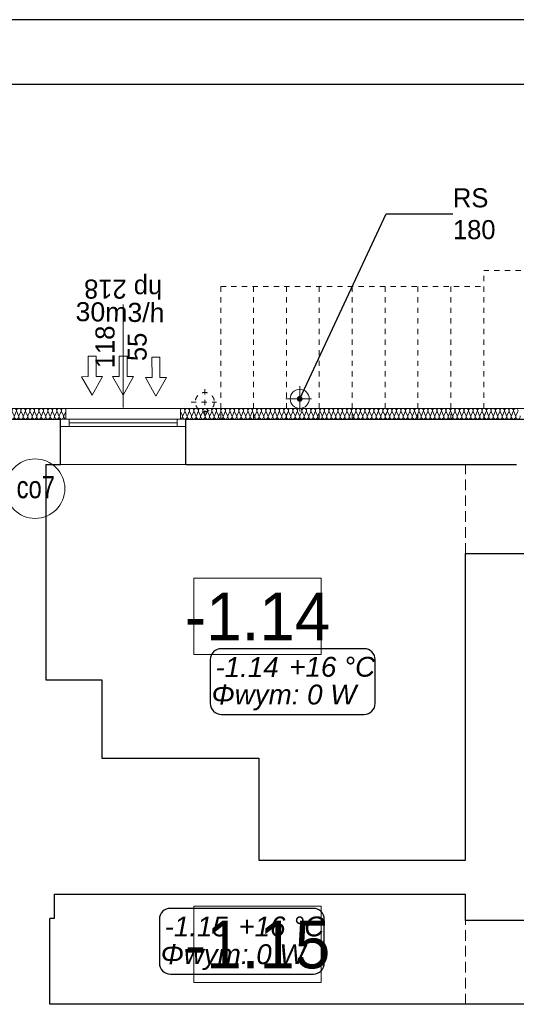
# Model space of a CAD drawing. Header units: millimetres. Extents: x -17429 to 155243, y -2908 to 188569.
# Tile 19 of 113: x 11179 to 15862, y 17506 to 26792. Entities that reach past the tile are written whole.
import ezdxf
from ezdxf.lldxf.tags import DXFTag

# ---------------------------------------------------------------- set-up
doc = ezdxf.new("R2010")
doc.units = ezdxf.units.MM
doc.header["$MEASUREMENT"] = 0
doc.linetypes.add('Hidden Line', pattern=[100, 50, -50])
doc.linetypes.add('Krawędzie ukryte', pattern=[150, 100, -50])
doc.layers.get('0').update_dxf_attribs({"lineweight": 5})
for name, color, linetype in [('#opisy', 7, 'Continuous'), ('#podkład', 252, 'Continuous'), ('_TABELA', 7, 'Continuous'), ('Arch ocieplenie', 252, 'Continuous'), ('IS_Grafika', 7, 'SOLID'), ('IS_Text_Konstrukcji', 7, 'Continuous')]:
    doc.layers.add(name, color=color, linetype=linetype)
for name, color, linetype, lineweight in [('#piony', 7, 'Continuous', 5), ('Arch opisy_Nr_Pióra__1', 252, 'Continuous', 25), ('Arch opisy_Nr_Pióra__21', 252, 'Continuous', 13), ('INWENT ODWODNIENIE_Nr_Pióra__21', 252, 'Continuous', 13), ('INWENT OPISY_Nr_Pióra__21', 252, 'Continuous', 13), ('INWENT. OKNA_Nr_Pióra__5', 7, 'Continuous', 13), ('INWENT.ŚCIANY_Nr_Pióra__1', 252, 'Continuous', 25), ('INWENT.ŚCIANY_Nr_Pióra__21', 7, 'Continuous', 13)]:
    doc.layers.add(name, color=color, linetype=linetype, lineweight=lineweight)
for name, color, linetype, lineweight, true_color in [('arch izolacje_Nr_Pióra__3', 7, 'Continuous', 13, 0xff6600), ('Arch ocieplenie_Nr_Pióra__22', 7, 'Continuous', 9, 0x7f7f7f), ('INWENT.ŚCIANY_Nr_Pióra__2', 7, 'Continuous', 13, 0x7f7f7f)]:
    doc.layers.add(name, color=color, linetype=linetype, lineweight=lineweight, true_color=true_color)
doc.styles.add('ARIAL', font='arial.ttf', dxfattribs={"width": 0.75})
doc.styles.add('GENERATED_STYLE_2', font='txt')
doc.styles.add('GENERATED_STYLE_3', font='txt')
doc.styles.add('GENERATED_STYLE_4', font='txt')
doc.styles.add('MtXpl_Arial', font='txt', dxfattribs={"height": 0.2})
doc.styles.get("Standard").update_dxf_attribs({"font": 'arial.ttf', "bigfont": 'BIGFONT.SHX'})
tags = doc.linetypes.add('SOLID', pattern=[10, 10, 0]).pattern_tags.tags
tags[6:7] = [DXFTag(74, 4), DXFTag(75, 0), DXFTag(340, '0'), DXFTag(46, 0.0), DXFTag(50, 0.0), DXFTag(44, 0.0), DXFTag(45, 0.0)]
tags[4:5] = [DXFTag(74, 4), DXFTag(75, 0), DXFTag(340, '0'), DXFTag(46, 0.0), DXFTag(50, 0.0), DXFTag(44, 0.0), DXFTag(45, 0.0)]
doc.dimstyles.new('GENERATED_STYLE__6', dxfattribs={"dimtxt": 0.18, "dimasz": 109.44, "dimexe": 0.18, "dimexo": 0.0625, "dimgap": 0.09, "dimtad": 0, "dimtih": 1, "dimtoh": 1, "dimdec": 4, "dimzin": 0, "dimdsep": 46, "dimcen": 0.09, "dimadec": 0, "dimazin": 0, "dimtfac": 1, "dimtdec": 4, "dimtmove": 0, "dimatfit": 3, "dimldrblk": 'ARROWHEAD_11', "dimfxl": 1, "dimtolj": 1, "dimtzin": 0, "dimarcsym": 0})

# ---------------------------------------------------------------- blocks, each defined once
blk = doc.blocks.new('Izolacja cieplna 14_63', base_point=(11614.1, 23025.9))
at = {"layer": 'Arch ocieplenie_Nr_Pióra__22', "linetype": 'Continuous'}
for p, q in [((9093.5, 23055.7), (9075.8, 23096.1)), ((9114.6, 23096.1), (9097, 23055.7)), ((9135.8, 23055.7), (9118.2, 23096.1)), ((9157, 23096.1), (9139.3, 23055.7)), ((9178.1, 23055.7), (9160.5, 23096.1)), ((9199.3, 23096.1), (9181.7, 23055.7)), ((9220.5, 23055.7), (9202.8, 23096.1)), ((9241.6, 23096.1), (9224, 23055.7)), ((9262.8, 23055.7), (9245.2, 23096.1)), ((9284, 23096.1), (9266.3, 23055.7)), ((9305.1, 23055.7), (9287.5, 23096.1)), ((9326.3, 23096.1), (9308.7, 23055.7)), ((9347.5, 23055.7), (9329.8, 23096.1)), ((9368.6, 23096.1), (9351, 23055.7)), ((9389.8, 23055.7), (9372.2, 23096.1)), ((9411, 23096.1), (9393.3, 23055.7)), ((9432.1, 23055.7), (9414.5, 23096.1)), ((9453.3, 23096.1), (9435.7, 23055.7)), ((9474.5, 23055.7), (9456.8, 23096.1)), ((9495.6, 23096.1), (9478, 23055.7)), ((9516.8, 23055.7), (9499.2, 23096.1)), ((9538, 23096.1), (9520.3, 23055.7)), ((9559.1, 23055.7), (9541.5, 23096.1)), ((9580.3, 23096.1), (9562.7, 23055.7)), ((9601.5, 23055.7), (9583.8, 23096.1)), ((9622.6, 23096.1), (9605, 23055.7)), ((9643.8, 23055.7), (9626.2, 23096.1)), ((9665, 23096.1), (9647.3, 23055.7)), ((9686.1, 23055.7), (9668.5, 23096.1)), ((9707.3, 23096.1), (9689.7, 23055.7)), ((9728.5, 23055.7), (9710.8, 23096.1)), ((9749.6, 23096.1), (9732, 23055.7)), ((9770.8, 23055.7), (9753.2, 23096.1)), ((9792, 23096.1), (9774.3, 23055.7)), ((9813.1, 23055.7), (9795.5, 23096.1)), ((9834.3, 23096.1), (9816.7, 23055.7)), ((9855.5, 23055.7), (9837.8, 23096.1)), ((9876.6, 23096.1), (9859, 23055.7)), ((9897.8, 23055.7), (9880.2, 23096.1)), ((9919, 23096.1), (9901.3, 23055.7)), ((9940.1, 23055.7), (9922.5, 23096.1)), ((9961.3, 23096.1), (9943.7, 23055.7)), ((9982.5, 23055.7), (9964.8, 23096.1)), ((10003.6, 23096.1), (9986, 23055.7)), ((10024.8, 23055.7), (10007.2, 23096.1)), ((10046, 23096.1), (10028.3, 23055.7)), ((10067.1, 23055.7), (10049.5, 23096.1)), ((10088.3, 23096.1), (10070.7, 23055.7)), ((10109.5, 23055.7), (10091.8, 23096.1)), ((10130.6, 23096.1), (10113, 23055.7)), ((10151.8, 23055.7), (10134.2, 23096.1)), ((10173, 23096.1), (10155.3, 23055.7)), ((10194.1, 23055.7), (10176.5, 23096.1)), ((10215.3, 23096.1), (10197.7, 23055.7)), ((10236.5, 23055.7), (10218.8, 23096.1)), ((10257.6, 23096.1), (10240, 23055.7)), ((10278.8, 23055.7), (10261.2, 23096.1)), ((10300, 23096.1), (10282.3, 23055.7)), ((10321.1, 23055.7), (10303.5, 23096.1)), ((10342.3, 23096.1), (10324.7, 23055.7)), ((10363.5, 23055.7), (10345.8, 23096.1)), ((10384.6, 23096.1), (10367, 23055.7)), ((10405.8, 23055.7), (10388.2, 23096.1)), ((10427, 23096.1), (10409.3, 23055.7)), ((10448.1, 23055.7), (10430.5, 23096.1)), ((10469.3, 23096.1), (10451.7, 23055.7)), ((10490.5, 23055.7), (10472.8, 23096.1)), ((10511.6, 23096.1), (10494, 23055.7)), ((10532.8, 23055.7), (10515.2, 23096.1)), ((10554, 23096.1), (10536.3, 23055.7)), ((10575.1, 23055.7), (10557.5, 23096.1)), ((10596.3, 23096.1), (10578.7, 23055.7)), ((10617.5, 23055.7), (10599.8, 23096.1)), ((10638.6, 23096.1), (10621, 23055.7)), ((10659.8, 23055.7), (10642.2, 23096.1)), ((10681, 23096.1), (10663.3, 23055.7)), ((10702.1, 23055.7), (10684.5, 23096.1)), ((10723.3, 23096.1), (10705.7, 23055.7)), ((10744.5, 23055.7), (10726.8, 23096.1)), ((10765.6, 23096.1), (10748, 23055.7)), ((10786.8, 23055.7), (10769.2, 23096.1)), ((10808, 23096.1), (10790.3, 23055.7)), ((10829.1, 23055.7), (10811.5, 23096.1)), ((10850.3, 23096.1), (10832.7, 23055.7)), ((10871.5, 23055.7), (10853.8, 23096.1)), ((10892.6, 23096.1), (10875, 23055.7)), ((10913.8, 23055.7), (10896.2, 23096.1)), ((10935, 23096.1), (10917.3, 23055.7)), ((10956.1, 23055.7), (10938.5, 23096.1)), ((10977.3, 23096.1), (10959.7, 23055.7)), ((10998.5, 23055.7), (10980.8, 23096.1)), ((11019.6, 23096.1), (11002, 23055.7)), ((11040.8, 23055.7), (11023.2, 23096.1)), ((11062, 23096.1), (11044.3, 23055.7)), ((11083.1, 23055.7), (11065.5, 23096.1)), ((11104.3, 23096.1), (11086.7, 23055.7)), ((11125.5, 23055.7), (11107.8, 23096.1)), ((11146.6, 23096.1), (11129, 23055.7)), ((11167.8, 23055.7), (11150.2, 23096.1)), ((11189, 23096.1), (11171.3, 23055.7)), ((11210.1, 23055.7), (11192.5, 23096.1)), ((11231.3, 23096.1), (11213.7, 23055.7)), ((11252.5, 23055.7), (11234.8, 23096.1)), ((11273.6, 23096.1), (11256, 23055.7)), ((11294.8, 23055.7), (11277.2, 23096.1)), ((11316, 23096.1), (11298.3, 23055.7)), ((11337.1, 23055.7), (11319.5, 23096.1)), ((11358.3, 23096.1), (11340.7, 23055.7)), ((11379.5, 23055.7), (11361.8, 23096.1)), ((11400.6, 23096.1), (11383, 23055.7)), ((11421.8, 23055.7), (11404.2, 23096.1)), ((11443, 23096.1), (11425.3, 23055.7)), ((11464.1, 23055.7), (11446.5, 23096.1)), ((11485.3, 23096.1), (11467.7, 23055.7)), ((11506.5, 23055.7), (11488.8, 23096.1)), ((11527.6, 23096.1), (11510, 23055.7)), ((11548.8, 23055.7), (11531.2, 23096.1)), ((11570, 23096.1), (11552.3, 23055.7)), ((11591.1, 23055.7), (11573.5, 23096.1)), ((11612.3, 23096.1), (11594.7, 23055.7))]:
    blk.add_line(p, q, dxfattribs=at)
for centre, start_param, end_param in [((9095.2, 23104.6), 1.158003, 5.125183), ((9137.6, 23104.6), 1.158003, 5.125183), ((9179.9, 23104.6), 1.158003, 5.125183), ((9222.2, 23104.6), 1.158003, 5.125183), ((9264.6, 23104.6), 1.158003, 5.125183), ((9306.9, 23104.6), 1.158003, 5.125183), ((9349.2, 23104.6), 1.158003, 5.125183), ((9391.6, 23104.6), 1.158003, 5.125183), ((9433.9, 23104.6), 1.158003, 5.125183), ((9476.2, 23104.6), 1.158003, 5.125183), ((9518.6, 23104.6), 1.158003, 5.125183), ((9560.9, 23104.6), 1.158003, 5.125183), ((9603.2, 23104.6), 1.158003, 5.125183), ((9645.6, 23104.6), 1.158003, 5.125183), ((9687.9, 23104.6), 1.158003, 5.125183), ((9730.2, 23104.6), 1.158003, 5.125183), ((9772.6, 23104.6), 1.158003, 5.125183), ((9814.9, 23104.6), 1.158003, 5.125183), ((9857.2, 23104.6), 1.158003, 5.125183), ((9899.6, 23104.6), 1.158003, 5.125183), ((9941.9, 23104.6), 1.158003, 5.125183), ((9984.2, 23104.6), 1.158003, 5.125183), ((10026.6, 23104.6), 1.158003, 5.125183), ((10068.9, 23104.6), 1.158003, 5.125183), ((10111.2, 23104.6), 1.158003, 5.125183), ((10153.6, 23104.6), 1.158003, 5.125183), ((10195.9, 23104.6), 1.158003, 5.125183), ((10238.2, 23104.6), 1.158003, 5.125183), ((10280.6, 23104.6), 1.158003, 5.125183), ((10322.9, 23104.6), 1.158003, 5.125183), ((10365.2, 23104.6), 1.158003, 5.125183), ((10407.6, 23104.6), 1.158003, 5.125183), ((10449.9, 23104.6), 1.158003, 5.125183), ((10492.2, 23104.6), 1.158003, 5.125183), ((10534.6, 23104.6), 1.158003, 5.125183), ((10576.9, 23104.6), 1.158003, 5.125183), ((10619.2, 23104.6), 1.158003, 5.125183), ((10661.6, 23104.6), 1.158003, 5.125183), ((10703.9, 23104.6), 1.158003, 5.125183), ((10746.2, 23104.6), 1.158003, 5.125183), ((10788.6, 23104.6), 1.158003, 5.125183), ((10830.9, 23104.6), 1.158003, 5.125183), ((10873.2, 23104.6), 1.158003, 5.125183), ((10915.6, 23104.6), 1.158003, 5.125183), ((10957.9, 23104.6), 1.158003, 5.125183), ((11000.2, 23104.6), 1.158003, 5.125183), ((11042.6, 23104.6), 1.158003, 5.125183), ((11084.9, 23104.6), 1.158003, 5.125183), ((11127.2, 23104.6), 1.158003, 5.125183), ((11169.6, 23104.6), 1.158003, 5.125183), ((11211.9, 23104.6), 1.158003, 5.125183), ((11254.2, 23104.6), 1.158003, 5.125183), ((11296.6, 23104.6), 1.158003, 5.125183), ((11338.9, 23104.6), 1.158003, 5.125183), ((11381.2, 23104.6), 1.158003, 5.125183), ((11423.6, 23104.6), 1.158003, 5.125183), ((11465.9, 23104.6), 1.158003, 5.125183), ((11508.2, 23104.6), 1.158003, 5.125183), ((11550.6, 23104.6), 1.158003, 5.125183), ((11592.9, 23104.6), 1.158003, 5.125183), ((9074.1, 23047.1), 0, 1.983589), ((9116.4, 23047.1), 4.299595, 8.266774), ((9158.7, 23047.1), 4.299595, 8.266774), ((9201.1, 23047.1), 4.299595, 8.266774), ((9243.4, 23047.1), 4.299595, 8.266774), ((9285.7, 23047.1), 4.299595, 8.266774), ((9328.1, 23047.1), 4.299595, 8.266774), ((9370.4, 23047.1), 4.299595, 8.266774), ((9412.7, 23047.1), 4.299595, 8.266774), ((9455.1, 23047.1), 4.299595, 8.266774), ((9497.4, 23047.1), 4.299595, 8.266774), ((9539.7, 23047.1), 4.299595, 8.266774), ((9582.1, 23047.1), 4.299595, 8.266774), ((9624.4, 23047.1), 4.299595, 8.266774), ((9666.7, 23047.1), 4.299595, 8.266774), ((9709.1, 23047.1), 4.299595, 8.266774), ((9751.4, 23047.1), 4.299595, 8.266774), ((9793.7, 23047.1), 4.299595, 8.266774), ((9836.1, 23047.1), 4.299595, 8.266774), ((9878.4, 23047.1), 4.299595, 8.266774), ((9920.7, 23047.1), 4.299595, 8.266774), ((9963.1, 23047.1), 4.299595, 8.266774), ((10005.4, 23047.1), 4.299595, 8.266774), ((10047.7, 23047.1), 4.299595, 8.266774), ((10090.1, 23047.1), 4.299595, 8.266774), ((10132.4, 23047.1), 4.299595, 8.266774), ((10174.7, 23047.1), 4.299595, 8.266774), ((10217.1, 23047.1), 4.299595, 8.266774), ((10259.4, 23047.1), 4.299595, 8.266774), ((10301.7, 23047.1), 4.299595, 8.266774), ((10344.1, 23047.1), 4.299595, 8.266774), ((10386.4, 23047.1), 4.299595, 8.266774), ((10428.7, 23047.1), 4.299595, 8.266774), ((10471.1, 23047.1), 4.299595, 8.266774), ((10513.4, 23047.1), 4.299595, 8.266774), ((10555.7, 23047.1), 4.299595, 8.266774), ((10598.1, 23047.1), 4.299595, 8.266774), ((10640.4, 23047.1), 4.299595, 8.266774), ((10682.7, 23047.1), 4.299595, 8.266774), ((10725.1, 23047.1), 4.299595, 8.266774), ((10767.4, 23047.1), 4.299595, 8.266774), ((10809.7, 23047.1), 4.299595, 8.266774), ((10852.1, 23047.1), 4.299595, 8.266774), ((10894.4, 23047.1), 4.299595, 8.266774), ((10936.7, 23047.1), 4.299595, 8.266774), ((10979.1, 23047.1), 4.299595, 8.266774), ((11021.4, 23047.1), 4.299595, 8.266774), ((11063.7, 23047.1), 4.299595, 8.266774), ((11106.1, 23047.1), 4.299595, 8.266774), ((11148.4, 23047.1), 4.299595, 8.266774), ((11190.7, 23047.1), 4.299595, 8.266774), ((11233.1, 23047.1), 4.299595, 8.266774), ((11275.4, 23047.1), 4.299595, 8.266774), ((11317.7, 23047.1), 4.299595, 8.266774), ((11360.1, 23047.1), 4.299595, 8.266774), ((11402.4, 23047.1), 4.299595, 8.266774), ((11444.7, 23047.1), 4.299595, 8.266774), ((11487.1, 23047.1), 4.299595, 8.266774), ((11529.4, 23047.1), 4.299595, 8.266774), ((11571.7, 23047.1), 4.299595, 8.266774), ((11614.1, 23047.1), 4.299596, 6.283185)]:
    blk.add_ellipse(centre, major_axis=(0, -21.3), ratio=0.995244, start_param=start_param, end_param=end_param, dxfattribs=at)
blk = doc.blocks.new('Izolacja cieplna 14_65', base_point=(21524.1, 23025.9))
at = {"layer": 'Arch ocieplenie_Nr_Pióra__22', "linetype": 'Continuous'}
for p, q in [((12713.5, 23055.7), (12695.9, 23096.1)), ((12734.7, 23096.1), (12717.1, 23055.7)), ((12756, 23055.7), (12738.3, 23096.1)), ((12777.2, 23096.1), (12759.5, 23055.7)), ((12798.4, 23055.7), (12780.8, 23096.1)), ((12819.6, 23096.1), (12802, 23055.7)), ((12840.9, 23055.7), (12823.2, 23096.1)), ((12862.1, 23096.1), (12844.4, 23055.7)), ((12883.3, 23055.7), (12865.7, 23096.1)), ((12904.5, 23096.1), (12886.9, 23055.7)), ((12925.8, 23055.7), (12908.1, 23096.1)), ((12947, 23096.1), (12929.3, 23055.7)), ((12968.2, 23055.7), (12950.6, 23096.1)), ((12989.5, 23096.1), (12971.8, 23055.7)), ((13010.7, 23055.7), (12993, 23096.1)), ((13031.9, 23096.1), (13014.2, 23055.7)), ((13053.1, 23055.7), (13035.5, 23096.1)), ((13074.4, 23096.1), (13056.7, 23055.7)), ((13095.6, 23055.7), (13077.9, 23096.1)), ((13116.8, 23096.1), (13099.1, 23055.7)), ((13138, 23055.7), (13120.4, 23096.1)), ((13159.3, 23096.1), (13141.6, 23055.7)), ((13180.5, 23055.7), (13162.8, 23096.1)), ((13201.7, 23096.1), (13184.1, 23055.7)), ((13222.9, 23055.7), (13205.3, 23096.1)), ((13244.2, 23096.1), (13226.5, 23055.7)), ((13265.4, 23055.7), (13247.7, 23096.1)), ((13286.6, 23096.1), (13269, 23055.7)), ((13307.8, 23055.7), (13290.2, 23096.1)), ((13329.1, 23096.1), (13311.4, 23055.7)), ((13350.3, 23055.7), (13332.6, 23096.1)), ((13371.5, 23096.1), (13353.9, 23055.7)), ((13392.7, 23055.7), (13375.1, 23096.1)), ((13414, 23096.1), (13396.3, 23055.7)), ((13435.2, 23055.7), (13417.5, 23096.1)), ((13456.4, 23096.1), (13438.8, 23055.7)), ((13477.6, 23055.7), (13460, 23096.1)), ((13498.9, 23096.1), (13481.2, 23055.7)), ((13520.1, 23055.7), (13502.4, 23096.1)), ((13541.3, 23096.1), (13523.7, 23055.7)), ((13562.6, 23055.7), (13544.9, 23096.1)), ((13583.8, 23096.1), (13566.1, 23055.7)), ((13605, 23055.7), (13587.3, 23096.1)), ((13626.2, 23096.1), (13608.6, 23055.7)), ((13647.5, 23055.7), (13629.8, 23096.1)), ((13668.7, 23096.1), (13651, 23055.7)), ((13689.9, 23055.7), (13672.2, 23096.1)), ((13711.1, 23096.1), (13693.5, 23055.7)), ((13732.4, 23055.7), (13714.7, 23096.1)), ((13753.6, 23096.1), (13735.9, 23055.7)), ((13774.8, 23055.7), (13757.2, 23096.1)), ((13796, 23096.1), (13778.4, 23055.7)), ((13817.3, 23055.7), (13799.6, 23096.1)), ((13838.5, 23096.1), (13820.8, 23055.7)), ((13859.7, 23055.7), (13842.1, 23096.1)), ((13880.9, 23096.1), (13863.3, 23055.7)), ((13902.2, 23055.7), (13884.5, 23096.1)), ((13923.4, 23096.1), (13905.7, 23055.7)), ((13944.6, 23055.7), (13927, 23096.1)), ((13965.8, 23096.1), (13948.2, 23055.7)), ((13987.1, 23055.7), (13969.4, 23096.1)), ((14008.3, 23096.1), (13990.6, 23055.7)), ((14029.5, 23055.7), (14011.9, 23096.1)), ((14050.7, 23096.1), (14033.1, 23055.7)), ((14072, 23055.7), (14054.3, 23096.1)), ((14093.2, 23096.1), (14075.5, 23055.7)), ((14114.4, 23055.7), (14096.8, 23096.1)), ((14135.7, 23096.1), (14118, 23055.7)), ((14156.9, 23055.7), (14139.2, 23096.1)), ((14178.1, 23096.1), (14160.4, 23055.7)), ((14199.3, 23055.7), (14181.7, 23096.1)), ((14220.6, 23096.1), (14202.9, 23055.7)), ((14241.8, 23055.7), (14224.1, 23096.1)), ((14263, 23096.1), (14245.3, 23055.7)), ((14284.2, 23055.7), (14266.6, 23096.1)), ((14305.5, 23096.1), (14287.8, 23055.7)), ((14326.7, 23055.7), (14309, 23096.1)), ((14347.9, 23096.1), (14330.3, 23055.7)), ((14369.1, 23055.7), (14351.5, 23096.1)), ((14390.4, 23096.1), (14372.7, 23055.7)), ((14411.6, 23055.7), (14393.9, 23096.1)), ((14432.8, 23096.1), (14415.2, 23055.7)), ((14454, 23055.7), (14436.4, 23096.1)), ((14475.3, 23096.1), (14457.6, 23055.7)), ((14496.5, 23055.7), (14478.8, 23096.1)), ((14517.7, 23096.1), (14500.1, 23055.7)), ((14538.9, 23055.7), (14521.3, 23096.1)), ((14560.2, 23096.1), (14542.5, 23055.7)), ((14581.4, 23055.7), (14563.7, 23096.1)), ((14602.6, 23096.1), (14585, 23055.7)), ((14623.8, 23055.7), (14606.2, 23096.1)), ((14645.1, 23096.1), (14627.4, 23055.7)), ((14666.3, 23055.7), (14648.6, 23096.1)), ((14687.5, 23096.1), (14669.9, 23055.7)), ((14708.8, 23055.7), (14691.1, 23096.1)), ((14730, 23096.1), (14712.3, 23055.7)), ((14751.2, 23055.7), (14733.5, 23096.1)), ((14772.4, 23096.1), (14754.8, 23055.7)), ((14793.7, 23055.7), (14776, 23096.1)), ((14814.9, 23096.1), (14797.2, 23055.7)), ((14836.1, 23055.7), (14818.4, 23096.1)), ((14857.3, 23096.1), (14839.7, 23055.7)), ((14878.6, 23055.7), (14860.9, 23096.1)), ((14899.8, 23096.1), (14882.1, 23055.7)), ((14921, 23055.7), (14903.4, 23096.1)), ((14942.2, 23096.1), (14924.6, 23055.7)), ((14963.5, 23055.7), (14945.8, 23096.1)), ((14984.7, 23096.1), (14967, 23055.7)), ((15005.9, 23055.7), (14988.3, 23096.1)), ((15027.1, 23096.1), (15009.5, 23055.7)), ((15048.4, 23055.7), (15030.7, 23096.1)), ((15069.6, 23096.1), (15051.9, 23055.7)), ((15090.8, 23055.7), (15073.2, 23096.1)), ((15112, 23096.1), (15094.4, 23055.7)), ((15133.3, 23055.7), (15115.6, 23096.1)), ((15154.5, 23096.1), (15136.8, 23055.7)), ((15175.7, 23055.7), (15158.1, 23096.1)), ((15197, 23096.1), (15179.3, 23055.7)), ((15218.2, 23055.7), (15200.5, 23096.1)), ((15239.4, 23096.1), (15221.7, 23055.7)), ((15260.6, 23055.7), (15243, 23096.1)), ((15281.9, 23096.1), (15264.2, 23055.7)), ((15303.1, 23055.7), (15285.4, 23096.1)), ((15324.3, 23096.1), (15306.6, 23055.7)), ((15345.5, 23055.7), (15327.9, 23096.1)), ((15366.8, 23096.1), (15349.1, 23055.7)), ((15388, 23055.7), (15370.3, 23096.1)), ((15409.2, 23096.1), (15391.6, 23055.7)), ((15430.4, 23055.7), (15412.8, 23096.1)), ((15451.7, 23096.1), (15434, 23055.7)), ((15472.9, 23055.7), (15455.2, 23096.1)), ((15494.1, 23096.1), (15476.5, 23055.7)), ((15515.3, 23055.7), (15497.7, 23096.1)), ((15536.6, 23096.1), (15518.9, 23055.7)), ((15557.8, 23055.7), (15540.1, 23096.1)), ((15579, 23096.1), (15561.4, 23055.7)), ((15600.2, 23055.7), (15582.6, 23096.1)), ((15621.5, 23096.1), (15603.8, 23055.7)), ((15642.7, 23055.7), (15625, 23096.1)), ((15663.9, 23096.1), (15646.3, 23055.7)), ((15685.1, 23055.7), (15667.5, 23096.1)), ((15706.4, 23096.1), (15688.7, 23055.7)), ((15727.6, 23055.7), (15709.9, 23096.1)), ((15748.8, 23096.1), (15731.2, 23055.7)), ((15770.1, 23055.7), (15752.4, 23096.1)), ((15791.3, 23096.1), (15773.6, 23055.7)), ((15812.5, 23055.7), (15794.8, 23096.1)), ((15833.7, 23096.1), (15816.1, 23055.7)), ((15855, 23055.7), (15837.3, 23096.1)), ((15876.2, 23096.1), (15858.5, 23055.7))]:
    blk.add_line(p, q, dxfattribs=at)
for centre, start_param, end_param in [((12715.3, 23104.6), 1.158003, 5.125183), ((12757.7, 23104.6), 1.158003, 5.125183), ((12800.2, 23104.6), 1.158003, 5.125183), ((12842.7, 23104.6), 1.158003, 5.125183), ((12885.1, 23104.6), 1.158003, 5.125183), ((12927.6, 23104.6), 1.158003, 5.125183), ((12970, 23104.6), 1.158003, 5.125183), ((13012.5, 23104.6), 1.158003, 5.125183), ((13054.9, 23104.6), 1.158003, 5.125183), ((13097.4, 23104.6), 1.158003, 5.125183), ((13139.8, 23104.6), 1.158003, 5.125183), ((13182.3, 23104.6), 1.158003, 5.125183), ((13224.7, 23104.6), 1.158003, 5.125183), ((13267.2, 23104.6), 1.158003, 5.125183), ((13309.6, 23104.6), 1.158003, 5.125183), ((13352.1, 23104.6), 1.158003, 5.125183), ((13394.5, 23104.6), 1.158003, 5.125183), ((13437, 23104.6), 1.158003, 5.125183), ((13479.4, 23104.6), 1.158003, 5.125183), ((13521.9, 23104.6), 1.158003, 5.125183), ((13564.3, 23104.6), 1.158003, 5.125183), ((13606.8, 23104.6), 1.158003, 5.125183), ((13649.2, 23104.6), 1.158003, 5.125183), ((13691.7, 23104.6), 1.158003, 5.125183), ((13734.1, 23104.6), 1.158003, 5.125183), ((13776.6, 23104.6), 1.158003, 5.125183), ((13819, 23104.6), 1.158003, 5.125183), ((13861.5, 23104.6), 1.158003, 5.125183), ((13904, 23104.6), 1.158003, 5.125183), ((13946.4, 23104.6), 1.158003, 5.125183), ((13988.9, 23104.6), 1.158003, 5.125183), ((14031.3, 23104.6), 1.158003, 5.125183), ((14073.8, 23104.6), 1.158003, 5.125183), ((14116.2, 23104.6), 1.158003, 5.125183), ((14158.7, 23104.6), 1.158003, 5.125183), ((14201.1, 23104.6), 1.158003, 5.125183), ((14243.6, 23104.6), 1.158003, 5.125183), ((14286, 23104.6), 1.158003, 5.125183), ((14328.5, 23104.6), 1.158003, 5.125183), ((14370.9, 23104.6), 1.158003, 5.125183), ((14413.4, 23104.6), 1.158003, 5.125183), ((14455.8, 23104.6), 1.158003, 5.125183), ((14498.3, 23104.6), 1.158003, 5.125183), ((14540.7, 23104.6), 1.158003, 5.125183), ((14583.2, 23104.6), 1.158003, 5.125183), ((14625.6, 23104.6), 1.158003, 5.125183), ((14668.1, 23104.6), 1.158003, 5.125183), ((14710.5, 23104.6), 1.158003, 5.125183), ((14753, 23104.6), 1.158003, 5.125183), ((14795.4, 23104.6), 1.158003, 5.125183), ((14837.9, 23104.6), 1.158003, 5.125183), ((14880.3, 23104.6), 1.158003, 5.125183), ((14922.8, 23104.6), 1.158003, 5.125183), ((14965.2, 23104.6), 1.158003, 5.125183), ((15007.7, 23104.6), 1.158003, 5.125183), ((15050.2, 23104.6), 1.158003, 5.125183), ((15092.6, 23104.6), 1.158003, 5.125183), ((15135.1, 23104.6), 1.158003, 5.125183), ((15177.5, 23104.6), 1.158003, 5.125183), ((15220, 23104.6), 1.158003, 5.125183), ((15262.4, 23104.6), 1.158003, 5.125183), ((15304.9, 23104.6), 1.158003, 5.125183), ((15347.3, 23104.6), 1.158003, 5.125183), ((15389.8, 23104.6), 1.158003, 5.125183), ((15432.2, 23104.6), 1.158003, 5.125183), ((15474.7, 23104.6), 1.158003, 5.125183), ((15517.1, 23104.6), 1.158003, 5.125183), ((15559.6, 23104.6), 1.158003, 5.125183), ((15602, 23104.6), 1.158003, 5.125183), ((15644.5, 23104.6), 1.158003, 5.125183), ((15686.9, 23104.6), 1.158003, 5.125183), ((15729.4, 23104.6), 1.158003, 5.125183), ((15771.8, 23104.6), 1.158003, 5.125183), ((15814.3, 23104.6), 1.158003, 5.125183), ((15856.7, 23104.6), 1.158003, 5.125183), ((12694.1, 23047.1), 0, 1.983589), ((12736.5, 23047.1), 4.299595, 8.266774), ((12779, 23047.1), 4.299595, 8.266774), ((12821.4, 23047.1), 4.299595, 8.266774), ((12863.9, 23047.1), 4.299595, 8.266774), ((12906.3, 23047.1), 4.299595, 8.266774), ((12948.8, 23047.1), 4.299595, 8.266774), ((12991.2, 23047.1), 4.299595, 8.266774), ((13033.7, 23047.1), 4.299595, 8.266774), ((13076.1, 23047.1), 4.299595, 8.266774), ((13118.6, 23047.1), 4.299595, 8.266774), ((13161, 23047.1), 4.299595, 8.266774), ((13203.5, 23047.1), 4.299595, 8.266774), ((13245.9, 23047.1), 4.299595, 8.266774), ((13288.4, 23047.1), 4.299595, 8.266774), ((13330.8, 23047.1), 4.299595, 8.266774), ((13373.3, 23047.1), 4.299595, 8.266774), ((13415.8, 23047.1), 4.299595, 8.266774), ((13458.2, 23047.1), 4.299595, 8.266774), ((13500.7, 23047.1), 4.299595, 8.266774), ((13543.1, 23047.1), 4.299595, 8.266774), ((13585.6, 23047.1), 4.299595, 8.266774), ((13628, 23047.1), 4.299595, 8.266774), ((13670.5, 23047.1), 4.299595, 8.266774), ((13712.9, 23047.1), 4.299595, 8.266774), ((13755.4, 23047.1), 4.299595, 8.266774), ((13797.8, 23047.1), 4.299595, 8.266774), ((13840.3, 23047.1), 4.299595, 8.266774), ((13882.7, 23047.1), 4.299595, 8.266774), ((13925.2, 23047.1), 4.299595, 8.266774), ((13967.6, 23047.1), 4.299595, 8.266774), ((14010.1, 23047.1), 4.299595, 8.266774), ((14052.5, 23047.1), 4.299595, 8.266774), ((14095, 23047.1), 4.299595, 8.266774), ((14137.4, 23047.1), 4.299595, 8.266774), ((14179.9, 23047.1), 4.299595, 8.266774), ((14222.3, 23047.1), 4.299595, 8.266774), ((14264.8, 23047.1), 4.299595, 8.266774), ((14307.2, 23047.1), 4.299595, 8.266774), ((14349.7, 23047.1), 4.299595, 8.266774), ((14392.1, 23047.1), 4.299595, 8.266774), ((14434.6, 23047.1), 4.299595, 8.266774), ((14477.1, 23047.1), 4.299595, 8.266774), ((14519.5, 23047.1), 4.299595, 8.266774), ((14562, 23047.1), 4.299595, 8.266774), ((14604.4, 23047.1), 4.299595, 8.266774), ((14646.9, 23047.1), 4.299595, 8.266774), ((14689.3, 23047.1), 4.299595, 8.266774), ((14731.8, 23047.1), 4.299595, 8.266774), ((14774.2, 23047.1), 4.299595, 8.266774), ((14816.7, 23047.1), 4.299595, 8.266774), ((14859.1, 23047.1), 4.299595, 8.266774), ((14901.6, 23047.1), 4.299595, 8.266774), ((14944, 23047.1), 4.299595, 8.266774), ((14986.5, 23047.1), 4.299595, 8.266774), ((15028.9, 23047.1), 4.299595, 8.266774), ((15071.4, 23047.1), 4.299595, 8.266774), ((15113.8, 23047.1), 4.299595, 8.266774), ((15156.3, 23047.1), 4.299595, 8.266774), ((15198.7, 23047.1), 4.299595, 8.266774), ((15241.2, 23047.1), 4.299595, 8.266774), ((15283.6, 23047.1), 4.299595, 8.266774), ((15326.1, 23047.1), 4.299595, 8.266774), ((15368.5, 23047.1), 4.299595, 8.266774), ((15411, 23047.1), 4.299595, 8.266774), ((15453.4, 23047.1), 4.299595, 8.266774), ((15495.9, 23047.1), 4.299595, 8.266774), ((15538.3, 23047.1), 4.299595, 8.266774), ((15580.8, 23047.1), 4.299595, 8.266774), ((15623.3, 23047.1), 4.299595, 8.266774), ((15665.7, 23047.1), 4.299595, 8.266774), ((15708.2, 23047.1), 4.299595, 8.266774), ((15750.6, 23047.1), 4.299595, 8.266774), ((15793.1, 23047.1), 4.299595, 8.266774), ((15835.5, 23047.1), 4.299595, 8.266774), ((15878, 23047.1), 4.299595, 8.266774)]:
    blk.add_ellipse(centre, major_axis=(0, -21.3), ratio=0.998032, start_param=start_param, end_param=end_param, dxfattribs=at)
blk = doc.blocks.new('ARROWHEAD_11')
at = {"color": 0, "linetype": 'Continuous', "lineweight": 0}
blk.add_line((0, 0), (-1, 0), dxfattribs=at)
at = {"color": 0, "linetype": 'Continuous', "lineweight": 0, "const_width": 0.25, "flags": 128}
blk.add_lwpolyline([(-0.125, 0, 1), (0.125, 0, 1)], format="xyb", close=True, dxfattribs=at)
blk = doc.blocks.new('gfgf')
at = {"layer": '_TABELA', "color": 7}
for p, q in [((41197.7, 148063.5), (-15802.3, 148063.5)), ((40597.7, 147453.5), (-13302.3, 147453.5))]:
    blk.add_line(p, q, dxfattribs=at)
blk = doc.blocks.new('E210168')
at = {"color": 7, "lineweight": 13}
for p, q in [((19.41, 19.75), (19.41, 13.6)), ((19.41, 19.75), (36.98, 9.88)), ((19.41, 0), (36.98, 9.88)), ((19.41, 6.15), (19.41, 0))]:
    blk.add_line(p, q, dxfattribs=at)
blk.add_lwpolyline([(19.41, 13.6), (0, 13.6), (0, 6.15), (19.41, 6.15)], dxfattribs=at)
blk = doc.blocks.new('YGGG')
at = {"layer": 'arch izolacje_Nr_Pióra__3', "color": 252, "linetype": 'Continuous'}
for p, q in [((32024.1, 23125.9), (7014.1, 23125.9)), ((11614.1, 23125.9), (9074.1, 23125.9)), ((11614.1, 23025.9), (11614.1, 23125.9)), ((21524.1, 23125.9), (12694.1, 23125.9)), ((12694.1, 23125.9), (12694.1, 23025.9))]:
    blk.add_line(p, q, dxfattribs=at)
at = {"layer": 'Arch opisy_Nr_Pióra__21', "color": 252, "linetype": 'Continuous'}
for p, q in [((14022.2, 21524.4), (12822.2, 21524.4)), ((12822.2, 21524.4), (12822.2, 20804.4)), ((14022.2, 20804.4), (14022.2, 21524.4)), ((12822.2, 20804.4), (14022.2, 20804.4)), ((14022.2, 18431.2), (12822.2, 18431.2)), ((12822.2, 18431.2), (12822.2, 17711.2)), ((14022.2, 17711.2), (14022.2, 18431.2)), ((12822.2, 17711.2), (14022.2, 17711.2))]:
    blk.add_line(p, q, dxfattribs=at)
at = {"layer": 'INWENT ODWODNIENIE_Nr_Pióra__21', "color": 252, "linetype": 'Continuous'}
for p, q in [((13819.1, 23335.9), (13819.1, 23095.9)), ((13689.1, 23215.9), (13929.1, 23215.9))]:
    blk.add_line(p, q, dxfattribs=at)
blk.add_circle((13819.1, 23215.9), 90, dxfattribs=at)
at = {"layer": 'INWENT OPISY_Nr_Pióra__21', "color": 252, "linetype": 'Continuous'}
blk.add_line((12154.1, 23135.9), (12154.1, 24105.9), dxfattribs=at)
at = {"layer": 'INWENT. OKNA_Nr_Pióra__5', "color": 252, "linetype": 'Continuous'}
for p, q in [((11564.1, 23025.9), (12744.1, 23025.9)), ((11564.1, 23025.9), (11564.1, 22955.9)), ((12744.1, 22955.9), (11564.1, 22955.9)), ((11644.1, 23025.9), (11644.1, 22955.9)), ((11644.1, 22990.9), (12664.1, 22990.9)), ((12664.1, 23025.9), (12664.1, 22955.9)), ((12744.1, 23025.9), (12744.1, 22955.9))]:
    blk.add_line(p, q, dxfattribs=at)
at = {"layer": 'INWENT.ŚCIANY_Nr_Pióra__1', "color": 252, "linetype": 'Continuous'}
for p, q in [((9124.1, 23025.9), (11564.1, 23025.9)), ((11564.1, 22595.9), (11564.1, 23025.9)), ((12744.1, 22595.9), (12744.1, 23025.9)), ((12744.1, 23025.9), (21474.1, 23025.9)), ((11424.1, 22595.9), (11424.1, 20565.9)), ((11424.1, 22595.9), (11564.1, 22595.9)), ((12744.1, 22595.9), (15864.1, 22595.9)), ((15384.1, 18865.9), (15384.1, 21755.9)), ((15384.1, 21755.9), (15964.1, 21755.9)), ((11424.1, 20565.9), (11954.1, 20565.9)), ((11954.1, 20565.9), (11954.1, 19825.9)), ((11954.1, 19825.9), (13434.1, 19825.9)), ((13434.1, 19825.9), (13434.1, 18865.9)), ((13434.1, 18865.9), (15384.1, 18865.9)), ((11504.1, 18545.9), (15384.1, 18545.9)), ((11504.1, 18545.9), (11504.1, 18315.9)), ((15384.1, 18295.9), (15384.1, 18545.9)), ((11464.1, 17505.9), (11464.1, 18315.9)), ((11504.1, 18315.9), (11464.1, 18315.9)), ((15984.1, 18295.9), (15384.1, 18295.9)), ((15384.1, 17505.9), (11464.1, 17505.9)), ((15984.1, 17505.9), (15384.1, 17505.9))]:
    blk.add_line(p, q, dxfattribs=at)
at = {"layer": 'INWENT.ŚCIANY_Nr_Pióra__2', "color": 252, "linetype": 'Hidden Line'}
for p, q in [((15554.1, 23025.9), (15554.1, 24425.9)), ((15554.1, 24425.9), (19664.1, 24425.9)), ((13074.1, 24275.9), (13074.1, 23025.9)), ((13074.1, 24275.9), (15554.1, 24275.9)), ((13384.1, 24275.9), (13384.1, 23025.9)), ((13694.1, 24275.9), (13694.1, 23025.9)), ((14004.1, 24275.9), (14004.1, 23025.9)), ((14314.1, 24275.9), (14314.1, 23025.9)), ((14624.1, 24275.9), (14624.1, 23025.9)), ((14934.1, 24275.9), (14934.1, 23025.9)), ((15244.1, 24275.9), (15244.1, 23025.9)), ((12924.1, 23305.9), (12924.1, 23065.9)), ((12794.1, 23185.9), (13034.1, 23185.9))]:
    blk.add_line(p, q, dxfattribs=at)
blk.add_circle((12924.1, 23185.9), 90, dxfattribs=at)
at = {"layer": 'INWENT.ŚCIANY_Nr_Pióra__21', "color": 252, "linetype": 'Continuous'}
for p, q in [((11564.1, 23025.9), (12744.1, 23025.9)), ((11564.1, 22595.9), (12744.1, 22595.9))]:
    blk.add_line(p, q, dxfattribs=at)
at = {"layer": 'INWENT.ŚCIANY_Nr_Pióra__21', "color": 252, "linetype": 'Krawędzie ukryte'}
for p, q in [((15384.1, 21755.9), (15384.1, 22595.9)), ((15384.1, 17505.9), (15384.1, 18295.9))]:
    blk.add_line(p, q, dxfattribs=at)
at = {"layer": 'Arch ocieplenie', "color": 252, "linetype": 'Continuous', "lineweight": 9}
for name, p in [('Izolacja cieplna 14_63', (11614.1, 23025.9)), ('Izolacja cieplna 14_65', (21524.1, 23025.9))]:
    blk.add_blockref(name, p, dxfattribs=at)
at = {"layer": 'Arch opisy_Nr_Pióra__1', "color": 252, "linetype": 'Continuous', "char_height": 450, "attachment_point": 8, "style": 'GENERATED_STYLE_3'}
for s, insert in [('{-1.14}', (13422.2, 20939.4)), ('{-1.15}', (13422.2, 17838.6))]:
    blk.add_mtext(s, dxfattribs=dict(at, insert=insert))
at = {"layer": 'INWENT OPISY_Nr_Pióra__21', "color": 252, "linetype": 'Continuous', "insert": (15264.2, 24960.6), "char_height": 180, "width": 692.895, "attachment_point": 4, "style": 'GENERATED_STYLE_4'}
blk.add_mtext('{RS 180}', dxfattribs=at)
at = {"layer": 'INWENT OPISY_Nr_Pióra__21', "color": 252, "linetype": 'Continuous', "insert": (12154.1, 24161.1), "char_height": 180, "attachment_point": 2, "rotation": 180, "style": 'GENERATED_STYLE_2'}
blk.add_mtext('{hp 218}', dxfattribs=at)
at = {"layer": 'INWENT OPISY_Nr_Pióra__21', "color": 252, "linetype": 'Continuous', "insert": (11892.9, 23705.9), "char_height": 180, "width": 1346.334, "attachment_point": 2, "rotation": 90, "line_spacing_factor": 1.008452, "style": 'GENERATED_STYLE_2'}
blk.add_mtext('{118\\P55}', dxfattribs=at)
at = {"layer": 'INWENT OPISY_Nr_Pióra__21', "color": 252, "linetype": 'Continuous', "annotation_type": 0, "has_hookline": 1, "hookline_direction": 0, "text_width": 428.6}
blk.add_leader([(13819.1, 23215.9), (14633.4, 24959.7), (15264.1, 24960.6)], dimstyle='GENERATED_STYLE__6', dxfattribs=at)

msp = doc.modelspace()

# ---------------------------------------------------------------- linework, layer by layer
at = {"layer": '#piony', "color": 7}
msp.add_circle((11323.9, 22368.8), 280.2, dxfattribs=at)
at = {"layer": 'IS_Text_Konstrukcji', "color": 18, "linetype": 'SOLID', "ltscale": 10, "true_color": 0x000000}
for p, q in [((14427.5, 20859.6), (13079.1, 20859.6)), ((12975.8, 20756.3), (12975.8, 20342.9)), ((14530.8, 20342.9), (14530.8, 20756.3)), ((13079.1, 20239.6), (14427.5, 20239.6)), ((13947.9, 18410.8), (12599.5, 18410.8)), ((12496.2, 18307.5), (12496.2, 17894.1)), ((14051.2, 17894.1), (14051.2, 18307.5)), ((12599.5, 17790.8), (13947.9, 17790.8))]:
    msp.add_line(p, q, dxfattribs=at)
for centre, start, end in [((13079.1, 20756.3), 89.99996, 180.00004), ((14427.5, 20756.3), 359.99996, 90.00004), ((13079.1, 20342.9), 179.99996, 270.00004), ((14427.5, 20342.9), 269.99996, 0.00004), ((12599.5, 18307.5), 89.99996, 180.00004), ((13947.9, 18307.5), 359.99996, 90.00004), ((12599.5, 17894.1), 179.99996, 270.00004), ((13947.9, 17894.1), 269.99996, 0.00004)]:
    msp.add_arc(centre, 103.3, start, end, dxfattribs=at)

# ---------------------------------------------------------------- block references
at = {"layer": '#podkład'}
msp.add_blockref('YGGG', (0, 0), dxfattribs=at)
msp.add_blockref('gfgf', (-1507.6, -121271.6))
at = {"color": 7, "lineweight": 5, "xscale": 10, "yscale": 10, "zscale": 10, "rotation": 270.0966492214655}
for p in [(11762.3, 23619.2), (12054.7, 23619.7), (12364.4, 23609.9)]:
    msp.add_blockref('E210168', p, dxfattribs=at)

# ---------------------------------------------------------------- texts
at = {"layer": '#opisy', "color": 7, "lineweight": 0, "style": 'ARIAL'}
msp.add_text('30m3/h', height=180, rotation=359.21724, dxfattribs=at).set_placement((11704.4, 23949, 139.7))
at = {"layer": 'IS_Grafika', "color": 7, "lineweight": 5, "ltscale": 10, "style": 'MtXpl_Arial', "width": 0.8}
msp.add_text('co7', height=210, dxfattribs=at).set_placement((11149.4, 22278.8))
at = {"layer": 'IS_Text_Konstrukcji', "color": 18, "linetype": 'SOLID', "ltscale": 10, "true_color": 0x000000, "char_height": 187.2}
for s, insert, attachment_point in [('\\fArial|b0|i1;-1.14', (13620.8, 20592.8), 9), ('\\fArial|b0|i1;+16 °C', (13720.8, 20592.8), 7), ('\\fArial|b0|i1;Φwym: 0 W', (13670.8, 20520.8), 2), ('\\fArial|b0|i1;-1.15', (13141.2, 18144), 9), ('\\fArial|b0|i1;+16 °C', (13241.2, 18144), 7), ('\\fArial|b0|i1;Φwym: 0 W', (13191.2, 18072), 2)]:
    msp.add_mtext(s, dxfattribs=dict(at, insert=insert, attachment_point=attachment_point))

doc.saveas('drawing.dxf')
